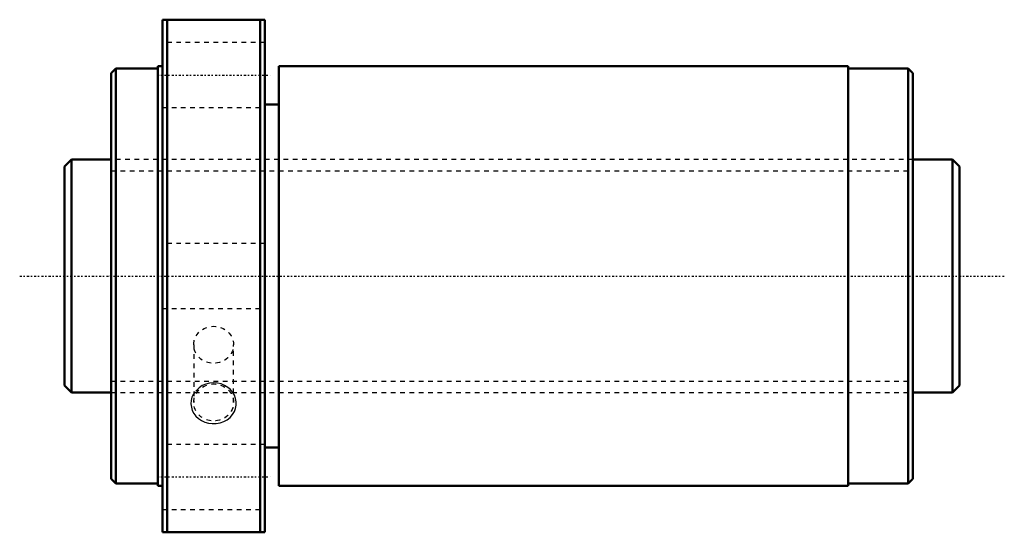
# Model space of a CAD drawing. Header units: millimetres. Extents: x -20 to 192, y -55 to 55.
import ezdxf

# ---------------------------------------------------------------- set-up
doc = ezdxf.new("R2010")
doc.units = ezdxf.units.MM
doc.linetypes.add('Center', pattern=[1.5, 0.45, -0.5, 0.05, -0.5])
doc.linetypes.add('Dashed', pattern=[2, 1, -1])
for name, color, linetype, lineweight in [('2d ConnectionPoints', 7, 'Continuous', 50), ('AM_0', 7, 'Continuous', 50), ('AM_5', 3, 'Continuous', 25), ('AM_7', 7, 'Center', 25), ('AM_9', 6, 'Dashed', 25)]:
    doc.layers.add(name, color=color, linetype=linetype, lineweight=lineweight)

# ---------------------------------------------------------------- blocks, each defined once
blk = doc.blocks.new('1_NRR000SBK5036_7_6Nut_0_in_SBK5036_7_6RRG0_192LC0_0000__4')
at = {"layer": 'AM_0'}
for p, q in [((11, 55), (33, 55)), ((11, 55), (11, -55)), ((12, 55), (12, -55)), ((32, 55), (32, -55)), ((33, 55), (33, -55)), ((1, 44.5), (0, 43.5)), ((1, 44.5), (1, -44.5)), ((10, 44.5), (1, 44.5)), ((10, 45), (10, -45)), ((11, 45), (10, 45)), ((36, 45), (36, -45)), ((158.1, 45), (36, 45)), ((158.1, 45), (158.1, -45)), ((171, 44.5), (158.1, 44.5)), ((172, 43.5), (171, 44.5)), ((171, 44.5), (171, -44.5)), ((0, 43.5), (0, -43.5)), ((172, 43.5), (172, -43.5)), ((36, 36.81), (33, 36.81)), ((33, -36.81), (36, -36.81)), ((0, -43.5), (1, -44.5)), ((171, -44.5), (172, -43.5)), ((1, -44.5), (10, -44.5)), ((10, -45), (11, -45)), ((36, -45), (158.1, -45)), ((158.1, -44.5), (171, -44.5)), ((33, -55), (11, -55))]:
    blk.add_line(p, q, dxfattribs=at)
at = {"layer": 'AM_7'}
for p, q in [((9.9, 43.13), (34.1, 43.13)), ((9.9, -43.13), (34.1, -43.13))]:
    blk.add_line(p, q, dxfattribs=at)
at = {"layer": 'AM_9'}
for p, q in [((33, 50.13), (11, 50.13)), ((11, 36.13), (33, 36.13)), ((172, 25), (0, 25)), ((33, 7), (11, 7)), ((11, -7), (33, -7)), ((17.72, -14.76), (17.72, -27.13)), ((26.28, -27.13), (26.28, -14.76)), ((0, -25), (172, -25)), ((33, -36.13), (11, -36.13)), ((11, -50.13), (33, -50.13))]:
    blk.add_line(p, q, dxfattribs=at)
blk.add_lwpolyline([(18.01, -24.83), (17.64, -25.4), (17.36, -26.02), (17.18, -26.73), (17.14, -27.46), (17.22, -28.17), (17.43, -28.85), (17.77, -29.48), (18.21, -30.06), (18.76, -30.57), (19.39, -30.99), (20.12, -31.33), (20.89, -31.55), (21.72, -31.65), (22.55, -31.63), (23.38, -31.48), (24.16, -31.21), (24.89, -30.83), (25.52, -30.33), (26.04, -29.75), (26.45, -29.1), (26.72, -28.41), (26.85, -27.69), (26.85, -26.97), (26.71, -26.26), (26.46, -25.59), (26.08, -24.96), (25.6, -24.38), (25.02, -23.89), (24.34, -23.48), (23.61, -23.17), (22.8, -22.98), (21.98, -22.92), (21.14, -22.99), (20.33, -23.19), (19.56, -23.52), (18.87, -23.97), (18.01, -24.83)], dxfattribs=at)
for centre in [(22, -14.76), (22, -27.13)]:
    blk.add_ellipse(centre, major_axis=(-4.28, 0), ratio=0.927184, dxfattribs=at)
blk = doc.blocks.new('2_NRR000SBK5036_7_60Shaft_0_in_SBK5036_7_6RRG0_192LC0_0000__4')
at = {"layer": 'AM_0'}
for p, q in [((-8.5, 25), (-10, 23.5)), ((-10, 23.5), (-10, -23.5)), ((-8.5, 25), (-8.5, -25)), ((0, 25), (-8.5, 25)), ((180.5, 25), (172, 25)), ((182, 23.5), (180.5, 25)), ((180.5, 25), (180.5, -25)), ((182, 23.5), (182, -23.5)), ((-10, -23.5), (-8.5, -25)), ((-8.5, -25), (0, -25)), ((172, -25), (180.5, -25)), ((180.5, -25), (182, -23.5))]:
    blk.add_line(p, q, dxfattribs=at)
at = {"layer": 'AM_5', "linetype": 'Dashed'}
for p, q in [((0, 22.5465), (172, 22.5465)), ((0, -22.5465), (172, -22.5465))]:
    blk.add_line(p, q, dxfattribs=at)
at = {"layer": 'AM_7'}
blk.add_line((-19.6, 0), (191.6, 0), dxfattribs=at)
at = {"layer": 'AM_9'}
for p, q in [((172, 25), (0, 25)), ((0, -25), (172, -25))]:
    blk.add_line(p, q, dxfattribs=at)

msp = doc.modelspace()

# ---------------------------------------------------------------- linework, layer by layer
at = {"layer": '2d ConnectionPoints'}
msp.add_point((0, 0), dxfattribs=at)

# ---------------------------------------------------------------- block references
for name in ['1_NRR000SBK5036_7_6Nut_0_in_SBK5036_7_6RRG0_192LC0_0000__4', '2_NRR000SBK5036_7_60Shaft_0_in_SBK5036_7_6RRG0_192LC0_0000__4']:
    msp.add_blockref(name, (0, 0))

doc.saveas('drawing.dxf')
